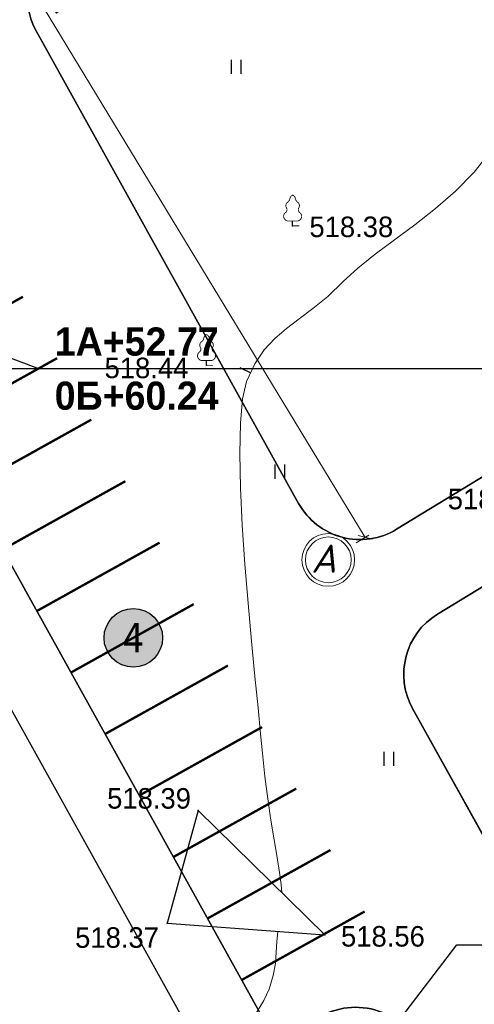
# Model space of a CAD drawing. Header units: millimetres. Extents: x 767170 to 66149698, y -983507 to 2493658.
# Tile 153 of 256: x 2376220 to 2395629, y -634753 to -592767. Entities that reach past the tile are written whole.
import ezdxf
from ezdxf.enums import TextEntityAlignment as Align

# ---------------------------------------------------------------- set-up
doc = ezdxf.new("R2010")
doc.units = ezdxf.units.MM
for name, color, linetype in [('(004) Точки рельефа', 7, 'Continuous'), ('(022) Возд. Линии', 7, 'Continuous'), ('(031) Горизонтали', 42, 'Continuous'), ('(035) Откосы', 7, 'Continuous'), ('(036) Растительность', 7, 'Continuous'), ('(038) Деревья', 7, 'Continuous'), ('A_STROYSETKA', 5, 'Continuous'), ('G_KOORD', 7, 'Continuous'), ('os', 3, 'Continuous')]:
    doc.layers.add(name, color=color, linetype=linetype)
doc.layers.add('(042) Бергштрих', color=32, linetype='Continuous', lineweight=30)
doc.styles.add('BLACK', font='tahomabd.ttf')
doc.styles.add('D-431', font='txt')
doc.styles.add('FAYZXON', font='GOTHICB.TTF')
doc.styles.get("Standard").update_dxf_attribs({"font": 'isocpeui.ttf'})
doc.styles.add('Tahoma', font='tahoma.ttf')
doc.linetypes.add('ОТКОСЫ_НЕУКР1', pattern='A,0.5,["|",Standard,S=-1.2,R=0,X=0,Y=1.2],1,["|",Standard,S=-0.5,R=0,X=0,Y=0.5],0.5', length=2)
doc.dimstyles.new('genplan dimension', dxfattribs={"dimtxt": 1100, "dimasz": 450, "dimexe": 450, "dimexo": 0, "dimgap": 80, "dimtad": 1, "dimlfac": 0.001, "dimtxsty": 'BLACK', "dimblk": 'OBLIQUE', "dimcen": 0, "dimclrd": 186, "dimclre": 186, "dimclrt": 186, "dimadec": 1, "dimazin": 0, "dimtfac": 1, "dimtmove": 0, "dimatfit": 3, "dimldrblk": 'OBLIQUE', "dimfxl": 1, "dimlwd": 9, "dimlwe": 9, "dimarcsym": 0})

# ---------------------------------------------------------------- blocks, each defined once
blk = doc.blocks.new('I04010')
for p, q in [((-0.412273, 0.007146), (-0.412273, 1.207146)), ((0.387727, 1.207146), (0.387727, 0.007146))]:
    blk.add_line(p, q)
blk = doc.blocks.new('karagach-flat-56-flat-1')
at = {"layer": '(038) Деревья', "const_width": 0.0375}
for points in [[(0, 1.312, 0.246034), (-0.117, 1.159, 0.489079)], [(0, 1.312, -0.246034), (0.117, 1.159, -0.489079)], [(-0.208, 1.009, 0.430853), (-0.255, 0.753, 0.548276)], [(-0.208, 1.009, 0.181567), (-0.117, 1.159, 0.303004)], [(0.208, 1.009, -0.181567), (0.117, 1.159, -0.303004)], [(0.208, 1.009, -0.430853), (0.255, 0.753, -0.548276)], [(-0.315, 0.559, 0.626949), (-0.218, 0.206, 0.702465)], [(-0.315, 0.559, 0.383603), (-0.255, 0.753, 0.352912)], [(0.315, 0.559, -0.626949), (0.218, 0.206, -0.702465)], [(0.315, 0.559, -0.383603), (0.255, 0.753, -0.352912)]]:
    blk.add_lwpolyline(points, format="xyb", dxfattribs=at)
for points in [[(0, 0.206), (-0.218, 0.206)], [(0, 0), (0, 0.206)], [(0, 0.206), (0.218, 0.206)], [(0, 0), (0.281, 0)]]:
    blk.add_lwpolyline(points, dxfattribs=at)
at = {"layer": '(038) Деревья'}
blk.add_lwpolyline([(0, 0), (0, 0.206)], dxfattribs=at)
blk = doc.blocks.new('karagach-flat-51-flat-1')
at = {"layer": '(038) Деревья', "const_width": 0.0375}
for points in [[(0, 1.312, 0.246034), (-0.117, 1.159, 0.489079)], [(0, 1.312, -0.246034), (0.117, 1.159, -0.489079)], [(-0.208, 1.009, 0.430853), (-0.255, 0.753, 0.548276)], [(-0.208, 1.009, 0.181567), (-0.117, 1.159, 0.303004)], [(0.208, 1.009, -0.181567), (0.117, 1.159, -0.303004)], [(0.208, 1.009, -0.430853), (0.255, 0.753, -0.548276)], [(-0.315, 0.559, 0.626949), (-0.218, 0.206, 0.702465)], [(-0.315, 0.559, 0.383603), (-0.255, 0.753, 0.352912)], [(0.315, 0.559, -0.626949), (0.218, 0.206, -0.702465)], [(0.315, 0.559, -0.383603), (0.255, 0.753, -0.352912)]]:
    blk.add_lwpolyline(points, format="xyb", dxfattribs=at)
for points in [[(0, 0.206), (-0.218, 0.206)], [(0, 0), (0, 0.206)], [(0, 0.206), (0.218, 0.206)], [(0, 0), (0.281, 0)]]:
    blk.add_lwpolyline(points, dxfattribs=at)
at = {"layer": '(038) Деревья'}
blk.add_lwpolyline([(0, 0), (0, 0.206)], dxfattribs=at)
blk = doc.blocks.new('Topo Xos')
at = {"layer": '(004) Точки рельефа', "color": 7, "linetype": 'ByBlock', "lineweight": -2, "transparency": 16777216}
for p in [(-64.881, -29.943), (-68.557, -35.892), (-68.919, -54.88), (-70.242, -59.681), (-63.513, -60.182)]:
    blk.add_point(p, dxfattribs=at)
at = {"layer": '(031) Горизонтали', "color": 42, "linetype": 'Continuous', "lineweight": 0, "ltscale": 600, "transparency": 16777216}
for points in [[(-65.347, -58.382), (-65.376, -58.026), (-65.447, -57.518), (-65.549, -56.879), (-65.672, -56.129), (-65.806, -55.29), (-65.94, -54.381), (-66.064, -53.424), (-66.167, -52.437), (-66.247, -51.611), (-66.36, -50.5), (-66.495, -49.16), (-66.641, -47.653), (-66.787, -46.035), (-66.92, -44.367), (-67.031, -42.707), (-67.108, -41.113), (-67.139, -39.646), (-67.114, -38.363), (-67.021, -37.324), (-66.849, -36.587), (-66.5, -35.832), (-66.098, -35.233), (-65.646, -34.744), (-65.147, -34.318), (-64.602, -33.909), (-64.015, -33.471), (-63.386, -32.957), (-62.72, -32.321), (-62.099, -31.746), (-61.357, -31.156), (-60.531, -30.542), (-59.659, -29.894), (-58.777, -29.203), (-57.924, -28.461), (-57.135, -27.658), (-56.449, -26.785)], [(-66.558, -63.702), (-66.118, -62.974), (-65.878, -62.49), (-65.709, -61.914), (-65.62, -61.396), (-65.578, -60.92), (-65.555, -60.471), (-65.517, -60.032)]]:
    blk.add_lwpolyline(points, dxfattribs=at)
at = {"layer": '(035) Откосы', "linetype": 'ОТКОСЫ_НЕУКР1', "ltscale": 600, "transparency": 16777216}
blk.add_lwpolyline([(-70.242, -59.681), (-63.513, -60.182), (-68.919, -54.88), (-70.242, -59.681)], dxfattribs=at)
at = {"layer": '(042) Бергштрих', "color": 32, "linetype": 'Continuous', "lineweight": 30, "ltscale": 600, "transparency": 16777216}
blk.add_line((-66.675, -36.209), (-67.128, -35.999), dxfattribs=at)
at = {"layer": '(022) Возд. Линии', "transparency": 16777216}
for name, p in [('karagach-flat-56-flat-1', (-64.881, -29.943)), ('karagach-flat-51-flat-1', (-68.557, -35.892))]:
    blk.add_blockref(name, p, dxfattribs=at)
at = {"layer": '(036) Растительность', "linetype": 'Continuous', "transparency": 16777216, "xscale": 0.5, "yscale": 0.5, "zscale": 0.5}
for p in [(-67.283, -23.467), (-65.417, -40.73), (-60.769, -52.972)]:
    blk.add_blockref('I04010', p, dxfattribs=at)
at = {"layer": '(004) Точки рельефа', "linetype": 'ByBlock', "transparency": 16777216, "char_height": 0.875, "attachment_point": 4, "style": 'D-431'}
for s, insert in [('518.38', (-64.166, -29.993)), ('518.44', (-72.911, -36.009)), ('518.98', (-58.26, -41.6)), ('518.39', (-72.801, -54.364)), ('518.37', (-74.166, -60.298)), ('518.56', (-62.816, -60.247))]:
    blk.add_mtext(s, dxfattribs=dict(at, insert=insert))
blk = doc.blocks.new('KOORDINIR')
at = {"color": 0}
for tag, p in [('Y', (0, 1.2)), ('X', (0, -3.8))]:
    blk.add_attdef(tag, p, '', height=2.6, dxfattribs=at)
blk = doc.blocks.new('_Oblique')
at = {"color": 0, "linetype": 'ByBlock', "lineweight": -2}
blk.add_line((-0.5, -0.5), (0.5, 0.5), dxfattribs=at)
blk = doc.blocks.new('*D1905')
at = {"color": 186, "lineweight": 9, "transparency": 16777216}
for p, q in [((-59597, -8107), (-59999, -8351)), ((-59614, -8118), (-30888, -55389)), ((-30742, -55300), (-31273, -55623))]:
    blk.add_line(p, q, dxfattribs=at)
at = {"color": 186, "lineweight": 9, "transparency": 16777216, "xscale": 450, "yscale": 450, "zscale": 450}
for p, rotation in [((-59614, -8118), 121.2865699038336), ((-30888, -55389), 301.2865699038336)]:
    blk.add_blockref('_Oblique', p, dxfattribs=dict(at, rotation=rotation))
at = {"color": 186, "transparency": 16777216, "insert": (-44586, -31349), "char_height": 1100, "attachment_point": 5, "rotation": 301.2866, "style": 'BLACK'}
blk.add_mtext('55,32', dxfattribs=at)
blk = doc.blocks.new('*U1477')
at = {"color": 7, "true_color": 0xffffff, "const_width": 100}
blk.add_lwpolyline([(-3000, 0), (3000, 0)], dxfattribs=at)
blk = doc.blocks.new('*U1478')
at = {"color": 0, "linetype": 'ByBlock', "lineweight": -2, "transparency": 16777216}
for p in [(0, 30000), (0, 27000), (0, 24000), (0, 21000), (0, 18000), (0, 15000), (0, 12000), (0, 9000), (0, 6000), (0, 3000), (0, 0)]:
    blk.add_blockref('*U1477', p, dxfattribs=at)
blk = doc.blocks.new('Eksplikatsia')
h = blk.add_hatch(color=2)
h.dxf.hatch_style = 1
edge = h.paths.add_edge_path()
edge.add_arc((0, 0), 1250, 0, 360)
at = {"lineweight": 30}
blk.add_circle((0, 0), 1250, dxfattribs=at)
at = {"color": 1}
blk.add_attdef('№', text='', height=1250, dxfattribs=at).set_placement((0, 0), align=Align.MIDDLE_CENTER)
blk = doc.blocks.new('A$Cccaa34c6')
at = {"layer": 'A_STROYSETKA', "linetype": 'Continuous'}
blk.add_line((-7707.2, 150000), (250000, 150000), dxfattribs=at)
blk = doc.blocks.new('A$C2cdd6916')
h = blk.add_hatch()
h.set_pattern_fill('ANSI32', color=1, scale=60, angle=31.2865699)
h.set_pattern_definition([(76.28657, (-422045.4, -371330.9), (-555.2086, 135.48314), []), (76.28657, (-421815.2, -371191), (-555.2086, 135.48314), [])])
edge = h.paths.add_edge_path()
edge.add_line((12558.278, 1671.303), (13156.485, 2034.826))
edge.add_line((13156.485, 2034.826), (12076.302, 3812.354))
edge.add_arc((12013.983, 3914.903), 120, 121.2865699, 301.2865699, ccw=False)
edge.add_line((11951.665, 4017.453), (10456.027, 6478.645))
edge.add_line((10456.027, 6478.645), (9857.821, 6115.122))
edge.add_line((9857.821, 6115.122), (7572.818, 9875.277))
edge.add_line((7572.818, 9875.277), (28168.21, 22390.86))
edge.add_line((28168.21, 22390.86), (26610.253, 24954.602))
edge.add_line((26610.253, 24954.602), (1656.5, 9790.492))
edge.add_line((1656.5, 9790.492), (3006.729, 7568.583))
edge.add_line((3006.729, 7568.583), (4032.226, 8191.765))
edge.add_line((4032.226, 8191.765), (6524.956, 4089.779))
edge.add_line((6524.956, 4089.779), (7294.079, 4557.166))
edge.add_line((7294.079, 4557.166), (9994.537, 113.347))
edge.add_line((9994.537, 113.347), (9225.414, -354.04))
edge.add_line((9225.414, -354.04), (11718.144, -4456.027))
edge.add_line((11718.144, -4456.027), (10692.648, -5079.21))
edge.add_line((10692.648, -5079.21), (12042.877, -7301.119))
edge.add_line((12042.877, -7301.119), (16401.238, -4652.593))
edge.add_line((16401.238, -4652.593), (12558.278, 1671.303))
edge = h.paths.add_edge_path()
edge.add_line((-3935.127, -8351.55), (-4704.249, -8818.937))
edge.add_line((-4704.249, -8818.937), (-7404.707, -4375.118))
edge.add_line((-7404.707, -4375.118), (-6635.585, -3907.731))
edge.add_line((-6635.585, -3907.731), (-9128.315, 194.256))
edge.add_line((-9128.315, 194.256), (-8102.818, 817.438))
edge.add_line((-8102.818, 817.438), (-9453.047, 3039.348))
edge.add_line((-9453.047, 3039.348), (-34406.8, -12124.761))
edge.add_line((-34406.8, -12124.761), (-32848.844, -14688.503))
edge.add_line((-32848.844, -14688.503), (-12253.452, -2172.92))
edge.add_line((-12253.452, -2172.92), (-9968.449, -5933.074))
edge.add_line((-9968.449, -5933.074), (-10566.655, -6296.598))
edge.add_line((-10566.655, -6296.598), (-9071.017, -8757.79))
edge.add_arc((-9008.699, -8860.339), 120, -58.7134301, 121.2865699, ccw=False)
edge.add_line((-8946.381, -8962.889), (-7866.197, -10740.417))
edge.add_line((-7866.197, -10740.417), (-7267.991, -10376.893))
edge.add_line((-7267.991, -10376.893), (-3425.032, -16700.79))
edge.add_line((-3425.032, -16700.79), (933.329, -14052.264))
edge.add_line((933.329, -14052.264), (-416.9, -11830.354))
edge.add_line((-416.9, -11830.354), (-1442.396, -12453.537))
edge.add_line((-1442.396, -12453.537), (-3935.127, -8351.55))
h.paths.add_polyline_path([(41974.214, 4100.856), (35137.569, -53.694), (35345.297, -395.527), (35174.381, -499.39), (36005.291, -1866.719), (36518.039, -1555.128), (38283.723, -4460.702), (37770.975, -4772.293), (38601.885, -6139.622), (38772.801, -6035.759), (38980.529, -6377.591), (45817.173, -2223.04)])
h.paths.add_polyline_path([(-15440.46, -33129.712), (-14927.712, -32818.121), (-15758.622, -31450.792), (-15929.538, -31554.655), (-16137.265, -31212.823), (-22973.91, -35367.374), (-19130.951, -41691.27), (-12294.306, -37536.72), (-12502.034, -37194.887), (-12331.118, -37091.024), (-13162.028, -35723.695), (-13674.776, -36035.286)])
h.paths.add_polyline_path([(22981.424, -31078.171), (16999.36, -34713.402), (12844.81, -27876.758), (18826.874, -24241.526)])
h.paths.add_polyline_path([(31886.288, 23012.063), (28895.256, 21194.447), (28168.21, 22390.86), (31159.242, 24208.476)])
h.paths.add_polyline_path([(-35112.829, -17702.532), (-32121.797, -15884.916), (-32848.844, -14688.503), (-35839.876, -16506.119)])
at = {"layer": 'os', "color": 0, "lineweight": 0}
for radius in [1125, 975]:
    blk.add_circle((-32467.415, -56348.608), radius, dxfattribs=at)
at = {"ltscale": 50}
blk.add_text('A', height=1200, dxfattribs=at).set_placement((-33201.633, -56896.867))
dim = blk.add_linear_dim(base=(-30888.110056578, -55388.882923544), p1=(-59597.220211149, -8107.421278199), p2=(-30741.657936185, -55299.885650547), angle=121.286569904, dimstyle='genplan dimension')
dim.commit()
dim.dimension.update_dxf_attribs({"geometry": '*D1905', "text_midpoint": (-44586.204274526, -31349.228369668)})

msp = doc.modelspace()

# ---------------------------------------------------------------- block references
at = {"xscale": 1000, "yscale": 1000, "zscale": 1000}
msp.add_blockref('Topo Xos', (2452754.32, -571613.28), dxfattribs=at)

# ---------------------------------------------------------------- next in the draw order: linework, layer by layer
for points in [[(2437012.72, -615950.15), (2428489.9, -600104.19, -0.40491155), (2429627.48, -596087.66), (2432128.41, -594637.96), (2430203.04, -591469.62), (2405741.24, -606334.78), (2392308.19, -614497.89, -0.42549526), (2388128.62, -613392.62), (2376935.35, -593272.74, -0.40656026), (2378030.3, -589231.76), (2388653.51, -582951.81, -0.39307255), (2392571.01, -584111.74), (2395801.24, -589576.01), (2399297.53, -587549.33), (2396034.22, -582109.32, -0.41798891), (2397070.2, -577967.04), (2409387.34, -570694.92), (2407309.91, -567276.34), (2394899.33, -574612.91), (2382752.45, -581793.59), (2376220.35, -585655.07, -0.42190851), (2372072.09, -584531.04)], [(2378030.3, -589231.76, 0.40656026), (2376935.35, -593272.74)], [(2396513.4, -628464.24), (2392993.79, -622137.76, -0.40302103), (2394057.45, -618115.54), (2421183.86, -601631.13, -0.42969994), (2425383.9, -602773.81), (2429194.98, -609859.52)], [(2396513.4, -628464.24), (2392993.79, -622137.76, -0.40302103), (2394057.45, -618115.54), (2421183.86, -601631.13, -0.42970006), (2425383.9, -602773.81), (2429194.98, -609859.52)], [(2429194.98, -609859.52), (2425383.9, -602773.81, 0.42970006), (2421183.86, -601631.13), (2394057.45, -618115.54, 0.40302103), (2392993.79, -622137.76), (2396513.4, -628464.24)], [(2396513.4, -628464.24), (2392993.79, -622137.76, -0.40302103), (2394057.45, -618115.54), (2421183.86, -601631.13, -0.42970006), (2425383.9, -602773.81), (2429194.98, -609859.52)], [(2396513.4, -628464.24), (2392993.79, -622137.76, -0.40302103), (2394057.45, -618115.54), (2421183.86, -601631.13, -0.42970006), (2425383.9, -602773.81), (2429194.98, -609859.52)], [(2396513.4, -628464.24), (2392993.79, -622137.76, -0.40302103), (2394057.45, -618115.54), (2421183.86, -601631.13, -0.42970006), (2425383.9, -602773.81), (2429194.98, -609859.52)], [(2429194.98, -609859.52), (2425383.9, -602773.81, 0.42970006), (2421183.86, -601631.13), (2394057.45, -618115.54, 0.40302103), (2392993.79, -622137.76), (2396513.4, -628464.24)], [(2429194.98, -609859.52), (2425383.9, -602773.81, 0.42970006), (2421183.86, -601631.13), (2394057.45, -618115.54, 0.40302103), (2392993.79, -622137.76), (2396513.4, -628464.24)], [(2388128.62, -613392.62, 0.42549538), (2392308.19, -614497.89)], [(2392993.79, -622137.76, -0.40302103), (2394057.45, -618115.54)]]:
    msp.add_lwpolyline(points, format="xyb")
for points in [[(2405741.24, -606334.78), (2403333.51, -602181.13), (2402329.27, -602791.4), (2397239.94, -594416.51), (2398286.69, -593780.41), (2392571.02, -584111.74, 0.39307267), (2388653.51, -582951.81), (2378030.3, -589231.76, 0.40656026), (2376935.35, -593272.74), (2388128.62, -613392.62, 0.42549538), (2392308.19, -614497.89)], [(2393442.22, -637053.35, 0.48309225), (2389099.23, -635256.09), (2387160.06, -636334.91), (2369658.33, -604875.58), (2372279.94, -603417.1, 0.41421356), (2373443.07, -599337.01), (2371724.72, -596248.28, 0.42549538), (2367545.15, -595143.01), (2355627.07, -602385.49, -0.37475214), (2346560.45, -600819.32), (2401875.69, -684901.32), (2439262.33, -736271.67), (2440245.89, -735413.89), (2419513.28, -706926.67), (2399077.92, -656797.86)], [(2394057.45, -618115.54), (2421183.86, -601631.13, -0.42969994), (2425383.9, -602773.81), (2429194.98, -609859.52), (2420179.97, -614708.28), (2416495.53, -608523.53), (2401547.06, -617428.76), (2405231.76, -623613.96), (2396513.4, -628464.24), (2392993.79, -622137.76, -0.40302103)]]:
    msp.add_lwpolyline(points, format="xyb", close=True)
at = {"lineweight": 30}
for points in [[(2376935.35, -593272.74, -0.40656026), (2378030.3, -589231.76)], [(2378030.3, -589231.76, 0.40656026), (2376935.35, -593272.74)], [(2369658.33, -604875.58), (2387160.06, -636334.91), (2389099.23, -635256.09, -0.48309225), (2393442.22, -637053.35), (2399077.92, -656797.86)], [(2392308.19, -614497.89, -0.42549526), (2388128.62, -613392.62)], [(2388128.62, -613392.62, 0.42549538), (2392308.19, -614497.89)], [(2392993.79, -622137.76, -0.40302103), (2394057.45, -618115.54)], [(2392993.79, -622137.76, -0.40302103), (2394057.45, -618115.54)]]:
    msp.add_lwpolyline(points, format="xyb", dxfattribs=at)
for points in [[(2376935.35, -593272.74), (2388128.62, -613392.62)], [(2406349.86, -692918.3), (2409470.68, -690238.86), (2396238.07, -657778.72), (2390557.71, -637877.7), (2385996.93, -640415), (2363971.85, -600824.96), (2350595.2, -608953.79)], [(2394057.45, -618115.54), (2421183.86, -601631.13)], [(2387160.06, -636334.91), (2369658.33, -604875.58)], [(2369658.33, -604875.58), (2387160.06, -636334.91)], [(2387160.06, -636334.91), (2369658.33, -604875.58)], [(2392308.19, -614497.89), (2405741.24, -606334.78)], [(2396513.4, -628464.24), (2392993.79, -622137.76)]]:
    msp.add_lwpolyline(points)
for points in [[(2388128.62, -613392.62), (2376935.35, -593272.74)], [(2376935.35, -593272.74), (2388128.62, -613392.62)], [(2394057.45, -618115.54), (2421183.86, -601631.13)], [(2394057.45, -618115.54), (2421183.86, -601631.13)], [(2369658.33, -604875.58), (2387160.06, -636334.91)], [(2387160.06, -636334.91), (2369658.33, -604875.58)], [(2405741.24, -606334.78), (2392308.19, -614497.89)], [(2392308.19, -614497.89), (2405741.24, -606334.78)], [(2400502.98, -635635.5), (2392993.79, -622137.76)], [(2396513.4, -628464.24), (2392993.79, -622137.76)]]:
    msp.add_lwpolyline(points, dxfattribs=at)
at = {"layer": 'G_KOORD', "color": 5, "linetype": 'Continuous'}
for points in [[(2369658.33, -604875.58), (2377022.08, -607644.92), (2385098.75, -607644.92)], [(2390557.71, -637877.7), (2394882.07, -632222.76), (2402958.74, -632222.76)]]:
    msp.add_lwpolyline(points, dxfattribs=at)

# ---------------------------------------------------------------- next in the draw order: block references
for name, p in [('A$C2cdd6916', (2421862.53, -559451.45, -3656)), ('A$Cccaa34c6', (2309413.61, -757644.92))]:
    msp.add_blockref(name, p)
at = {"rotation": 29.0884551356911}
msp.add_blockref('*U1478', (2388323.19, -632254.82), dxfattribs=at)
ref = msp.add_blockref('Eksplikatsia', (2381072.91, -619123.34))
ref.add_attrib('№', '4', dxfattribs={"color": 1, "height": 1250, "style": 'Tahoma'}).set_placement((2381072.91, -619123.34), align=Align.MIDDLE_CENTER)
at = {"layer": 'G_KOORD', "color": 5}
ref = msp.add_blockref('KOORDINIR', (2377714.39, -607644.92), dxfattribs=dict(at, xscale=461.5384615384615, yscale=461.5384615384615, zscale=461.5384615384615))
ref.add_attrib('Y', '1А+52.77', (2377714.39, -607091.07), dxfattribs={"layer": '0', "color": 0, "height": 1200, "style": 'FAYZXON'})
ref.add_attrib('X', '0Б+60.24', (2377714.39, -609398.77), dxfattribs={"layer": '0', "color": 0, "height": 1200, "style": 'FAYZXON'})

doc.saveas('drawing.dxf')
